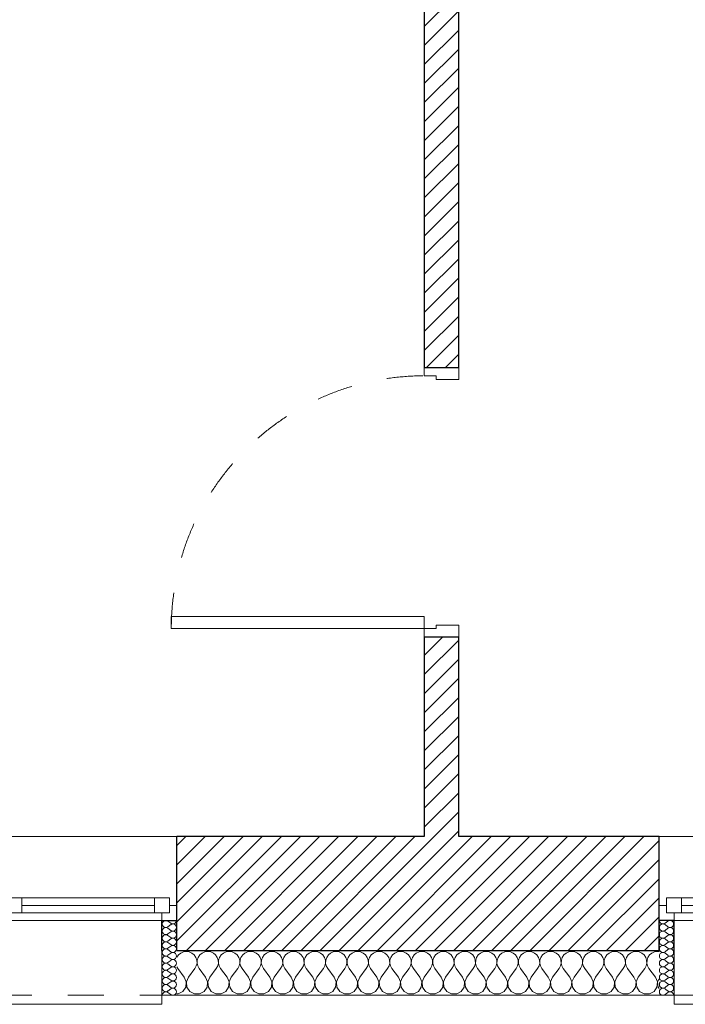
# Model space of a CAD drawing. Header units: millimetres. Extents: x 27262 to 215252, y 16288 to 306312.
# Tile 35 of 76: x 133977 to 135641, y 171393 to 173857. Entities that reach past the tile are written whole.
import ezdxf

# ---------------------------------------------------------------- set-up
doc = ezdxf.new("R2010")
doc.units = ezdxf.units.MM
doc.linetypes.add('Przerywana', pattern=[240, 120, -120])
for name, color, linetype in [('Drzwi ArchiCAD', 252, 'Continuous'), ('KR_INW', 252, 'Continuous'), ('Okna ArchiCADa', 252, 'Continuous')]:
    doc.layers.add(name, color=color, linetype=linetype)
for name, color, linetype, lineweight in [('Drzwi ArchiCAD_Nr_pióra__1', 252, 'Continuous', 13), ('Drzwi ArchiCAD_Nr_pióra__27', 252, 'Continuous', 25), ('KR_INW_Nr_pióra__101', 252, 'Continuous', 5), ('KR_INW_Nr_pióra__102', 252, 'Continuous', 5), ('KR_INW_Nr_pióra__27', 252, 'Continuous', 25), ('KR_INW_Nr_pióra__47', 252, 'Continuous', 15), ('Okna ArchiCADa_Nr_pióra__1', 252, 'Continuous', 13), ('Okna ArchiCADa_Nr_pióra__27', 252, 'Continuous', 25)]:
    doc.layers.add(name, color=color, linetype=linetype, lineweight=lineweight)
pattern_1 = [(45, (0, 0), (-31.819804, 31.819804), [])]

# ---------------------------------------------------------------- blocks, each defined once
blk = doc.blocks.new('*X198')
at = {"layer": 'KR_INW_Nr_pióra__102', "linetype": 'Continuous'}
for p, q in [((199490.2, 107000.2), (199481.2, 106996.2)), ((199500, 107001.6), (199490.2, 107000.2)), ((199509.8, 107000.2), (199500, 107001.6)), ((199518.8, 106996.2), (199509.8, 107000.2)), ((199561.7, 107000.2), (199552.7, 106996.2)), ((199571.4, 107001.6), (199561.7, 107000.2)), ((199581.2, 107000.2), (199571.4, 107001.6)), ((199590.2, 106996.2), (199581.2, 107000.2)), ((199633.1, 107000.2), (199624.1, 106996.2)), ((199642.9, 107001.6), (199633.1, 107000.2)), ((199652.6, 107000.2), (199642.9, 107001.6)), ((199661.6, 106996.2), (199652.6, 107000.2)), ((199704.5, 107000.2), (199695.5, 106996.2)), ((199714.3, 107001.6), (199704.5, 107000.2)), ((199724, 107000.2), (199714.3, 107001.6)), ((199733.1, 106996.2), (199724, 107000.2)), ((199776, 107000.2), (199766.9, 106996.2)), ((199785.7, 107001.6), (199776, 107000.2)), ((199795.5, 107000.2), (199785.7, 107001.6)), ((199804.5, 106996.2), (199795.5, 107000.2)), ((199847.4, 107000.2), (199838.4, 106996.2)), ((199857.1, 107001.6), (199847.4, 107000.2)), ((199866.9, 107000.2), (199857.1, 107001.6)), ((199875.9, 106996.2), (199866.9, 107000.2)), ((199918.8, 107000.2), (199909.8, 106996.2)), ((199928.6, 107001.6), (199918.8, 107000.2)), ((199938.3, 107000.2), (199928.6, 107001.6)), ((199947.3, 106996.2), (199938.3, 107000.2)), ((199990.2, 107000.2), (199981.2, 106996.2)), ((200000, 107001.6), (199990.2, 107000.2)), ((200009.8, 107000.2), (200000, 107001.6)), ((200018.8, 106996.2), (200009.8, 107000.2)), ((200061.7, 107000.2), (200052.7, 106996.2)), ((200071.4, 107001.6), (200061.7, 107000.2)), ((200081.2, 107000.2), (200071.4, 107001.6)), ((200090.2, 106996.2), (200081.2, 107000.2)), ((200133.1, 107000.2), (200124.1, 106996.2)), ((200142.9, 107001.6), (200133.1, 107000.2)), ((200152.6, 107000.2), (200142.9, 107001.6)), ((200161.6, 106996.2), (200152.6, 107000.2)), ((200204.5, 107000.2), (200195.5, 106996.2)), ((200214.3, 107001.6), (200204.5, 107000.2)), ((200224, 107000.2), (200214.3, 107001.6)), ((200233.1, 106996.2), (200224, 107000.2)), ((200276, 107000.2), (200266.9, 106996.2)), ((200285.7, 107001.6), (200276, 107000.2)), ((200295.5, 107000.2), (200285.7, 107001.6)), ((200304.5, 106996.2), (200295.5, 107000.2)), ((200347.4, 107000.2), (200338.4, 106996.2)), ((200357.1, 107001.6), (200347.4, 107000.2)), ((200366.9, 107000.2), (200357.1, 107001.6)), ((200375.9, 106996.2), (200366.9, 107000.2)), ((200418.8, 107000.2), (200409.8, 106996.2)), ((200428.6, 107001.6), (200418.8, 107000.2)), ((200438.3, 107000.2), (200428.6, 107001.6)), ((200447.3, 106996.2), (200438.3, 107000.2)), ((200490.2, 107000.2), (200481.2, 106996.2)), ((200500, 107001.6), (200490.2, 107000.2)), ((200509.8, 107000.2), (200500, 107001.6)), ((200518.8, 106996.2), (200509.8, 107000.2)), ((200561.7, 107000.2), (200552.7, 106996.2)), ((200571.4, 107001.6), (200561.7, 107000.2)), ((200581.2, 107000.2), (200571.4, 107001.6)), ((200590.2, 106996.2), (200581.2, 107000.2)), ((200633.1, 107000.2), (200624.1, 106996.2)), ((200642.9, 107001.6), (200633.1, 107000.2)), ((200652.6, 107000.2), (200642.9, 107001.6)), ((200661.6, 106996.2), (200652.6, 107000.2)), ((200704.5, 107000.2), (200695.5, 106996.2)), ((200714.3, 107001.6), (200704.5, 107000.2)), ((200724, 107000.2), (200714.3, 107001.6)), ((200733.1, 106996.2), (200724, 107000.2)), ((200776, 107000.2), (200766.9, 106996.2)), ((200785.7, 107001.6), (200776, 107000.2)), ((200795.5, 107000.2), (200785.7, 107001.6)), ((200804.5, 106996.2), (200795.5, 107000.2)), ((200847.4, 107000.2), (200838.4, 106996.2)), ((200857.1, 107001.6), (200847.4, 107000.2)), ((200866.9, 107000.2), (200857.1, 107001.6)), ((200875.9, 106996.2), (200866.9, 107000.2)), ((200918.8, 107000.2), (200909.8, 106996.2)), ((200928.6, 107001.6), (200918.8, 107000.2)), ((200938.3, 107000.2), (200928.6, 107001.6)), ((200947.3, 106996.2), (200938.3, 107000.2)), ((200990.2, 107000.2), (200981.2, 106996.2)), ((201000, 107001.6), (200990.2, 107000.2)), ((201009.8, 107000.2), (201000, 107001.6)), ((201018.8, 106996.2), (201009.8, 107000.2)), ((201061.7, 107000.2), (201052.7, 106996.2)), ((201071.4, 107001.6), (201061.7, 107000.2)), ((201076.3, 107000.9), (201071.4, 107001.6)), ((199473.6, 106989.9), (199468.3, 106982.2)), ((199481.2, 106996.2), (199473.6, 106989.9)), ((199526.4, 106989.9), (199518.8, 106996.2)), ((199531.9, 106981.8), (199526.4, 106989.9)), ((199535.1, 106972.5), (199531.9, 106981.8)), ((199535.6, 106962.6), (199535.1, 106972.5)), ((199536.3, 106972.5), (199535.9, 106962.6)), ((199539.5, 106981.8), (199536.3, 106972.5)), ((199545.1, 106989.9), (199539.5, 106981.8)), ((199552.7, 106996.2), (199545.1, 106989.9)), ((199597.8, 106989.9), (199590.2, 106996.2)), ((199603.4, 106981.8), (199597.8, 106989.9)), ((199606.5, 106972.5), (199603.4, 106981.8)), ((199607, 106962.6), (199606.5, 106972.5)), ((199607.8, 106972.5), (199607.3, 106962.6)), ((199610.9, 106981.8), (199607.8, 106972.5)), ((199616.5, 106989.9), (199610.9, 106981.8)), ((199624.1, 106996.2), (199616.5, 106989.9)), ((199669.2, 106989.9), (199661.6, 106996.2)), ((199674.8, 106981.8), (199669.2, 106989.9)), ((199677.9, 106972.5), (199674.8, 106981.8)), ((199678.4, 106962.6), (199677.9, 106972.5)), ((199679.2, 106972.5), (199678.7, 106962.6)), ((199682.3, 106981.8), (199679.2, 106972.5)), ((199687.9, 106989.9), (199682.3, 106981.8)), ((199695.5, 106996.2), (199687.9, 106989.9)), ((199740.6, 106989.9), (199733.1, 106996.2)), ((199746.2, 106981.8), (199740.6, 106989.9)), ((199749.4, 106972.5), (199746.2, 106981.8)), ((199749.9, 106962.6), (199749.4, 106972.5)), ((199750.6, 106972.5), (199750.1, 106962.6)), ((199753.8, 106981.8), (199750.6, 106972.5)), ((199759.4, 106989.9), (199753.8, 106981.8)), ((199766.9, 106996.2), (199759.4, 106989.9)), ((199812.1, 106989.9), (199804.5, 106996.2)), ((199817.7, 106981.8), (199812.1, 106989.9)), ((199820.8, 106972.5), (199817.7, 106981.8)), ((199821.3, 106962.6), (199820.8, 106972.5)), ((199822.1, 106972.5), (199821.6, 106962.6)), ((199825.2, 106981.8), (199822.1, 106972.5)), ((199830.8, 106989.9), (199825.2, 106981.8)), ((199838.4, 106996.2), (199830.8, 106989.9)), ((199883.5, 106989.9), (199875.9, 106996.2)), ((199889.1, 106981.8), (199883.5, 106989.9)), ((199892.2, 106972.5), (199889.1, 106981.8)), ((199892.7, 106962.6), (199892.2, 106972.5)), ((199893.5, 106972.5), (199893, 106962.6)), ((199896.6, 106981.8), (199893.5, 106972.5)), ((199902.2, 106989.9), (199896.6, 106981.8)), ((199909.8, 106996.2), (199902.2, 106989.9)), ((199954.9, 106989.9), (199947.3, 106996.2)), ((199960.5, 106981.8), (199954.9, 106989.9)), ((199963.7, 106972.5), (199960.5, 106981.8)), ((199964.1, 106962.6), (199963.7, 106972.5)), ((199964.9, 106972.5), (199964.4, 106962.6)), ((199968.1, 106981.8), (199964.9, 106972.5)), ((199973.6, 106989.9), (199968.1, 106981.8)), ((199981.2, 106996.2), (199973.6, 106989.9)), ((200026.4, 106989.9), (200018.8, 106996.2)), ((200031.9, 106981.8), (200026.4, 106989.9)), ((200035.1, 106972.5), (200031.9, 106981.8)), ((200035.6, 106962.6), (200035.1, 106972.5)), ((200036.3, 106972.5), (200035.9, 106962.6)), ((200039.5, 106981.8), (200036.3, 106972.5)), ((200045.1, 106989.9), (200039.5, 106981.8)), ((200052.7, 106996.2), (200045.1, 106989.9)), ((200097.8, 106989.9), (200090.2, 106996.2)), ((200103.4, 106981.8), (200097.8, 106989.9)), ((200106.5, 106972.5), (200103.4, 106981.8)), ((200107, 106962.6), (200106.5, 106972.5)), ((200107.8, 106972.5), (200107.3, 106962.6)), ((200110.9, 106981.8), (200107.8, 106972.5)), ((200116.5, 106989.9), (200110.9, 106981.8)), ((200124.1, 106996.2), (200116.5, 106989.9)), ((200169.2, 106989.9), (200161.6, 106996.2)), ((200174.8, 106981.8), (200169.2, 106989.9)), ((200177.9, 106972.5), (200174.8, 106981.8)), ((200178.4, 106962.6), (200177.9, 106972.5)), ((200179.2, 106972.5), (200178.7, 106962.6)), ((200182.3, 106981.8), (200179.2, 106972.5)), ((200187.9, 106989.9), (200182.3, 106981.8)), ((200195.5, 106996.2), (200187.9, 106989.9)), ((200240.6, 106989.9), (200233.1, 106996.2)), ((200246.2, 106981.8), (200240.6, 106989.9)), ((200249.4, 106972.5), (200246.2, 106981.8)), ((200249.9, 106962.6), (200249.4, 106972.5)), ((200250.6, 106972.5), (200250.1, 106962.6)), ((200253.8, 106981.8), (200250.6, 106972.5)), ((200259.4, 106989.9), (200253.8, 106981.8)), ((200266.9, 106996.2), (200259.4, 106989.9)), ((200312.1, 106989.9), (200304.5, 106996.2)), ((200317.7, 106981.8), (200312.1, 106989.9)), ((200320.8, 106972.5), (200317.7, 106981.8)), ((200321.3, 106962.6), (200320.8, 106972.5)), ((200322.1, 106972.5), (200321.6, 106962.6)), ((200325.2, 106981.8), (200322.1, 106972.5)), ((200330.8, 106989.9), (200325.2, 106981.8)), ((200338.4, 106996.2), (200330.8, 106989.9)), ((200383.5, 106989.9), (200375.9, 106996.2)), ((200389.1, 106981.8), (200383.5, 106989.9)), ((200392.2, 106972.5), (200389.1, 106981.8)), ((200392.7, 106962.6), (200392.2, 106972.5)), ((200393.5, 106972.5), (200393, 106962.6)), ((200396.6, 106981.8), (200393.5, 106972.5)), ((200402.2, 106989.9), (200396.6, 106981.8)), ((200409.8, 106996.2), (200402.2, 106989.9)), ((200454.9, 106989.9), (200447.3, 106996.2)), ((200460.5, 106981.8), (200454.9, 106989.9)), ((200463.7, 106972.5), (200460.5, 106981.8)), ((200464.1, 106962.6), (200463.7, 106972.5)), ((200464.9, 106972.5), (200464.4, 106962.6)), ((200468.1, 106981.8), (200464.9, 106972.5)), ((200473.6, 106989.9), (200468.1, 106981.8)), ((200481.2, 106996.2), (200473.6, 106989.9)), ((200526.4, 106989.9), (200518.8, 106996.2)), ((200531.9, 106981.8), (200526.4, 106989.9)), ((200535.1, 106972.5), (200531.9, 106981.8)), ((200535.6, 106962.6), (200535.1, 106972.5)), ((200536.3, 106972.5), (200535.9, 106962.6)), ((200539.5, 106981.8), (200536.3, 106972.5)), ((200545.1, 106989.9), (200539.5, 106981.8)), ((200552.7, 106996.2), (200545.1, 106989.9)), ((200597.8, 106989.9), (200590.2, 106996.2)), ((200603.4, 106981.8), (200597.8, 106989.9)), ((200606.5, 106972.5), (200603.4, 106981.8)), ((200607, 106962.6), (200606.5, 106972.5)), ((200607.8, 106972.5), (200607.3, 106962.6)), ((200610.9, 106981.8), (200607.8, 106972.5)), ((200616.5, 106989.9), (200610.9, 106981.8)), ((200624.1, 106996.2), (200616.5, 106989.9)), ((200669.2, 106989.9), (200661.6, 106996.2)), ((200674.8, 106981.8), (200669.2, 106989.9)), ((200677.9, 106972.5), (200674.8, 106981.8)), ((200678.4, 106962.6), (200677.9, 106972.5)), ((200679.2, 106972.5), (200678.7, 106962.6)), ((200682.3, 106981.8), (200679.2, 106972.5)), ((200687.9, 106989.9), (200682.3, 106981.8)), ((200695.5, 106996.2), (200687.9, 106989.9)), ((200740.6, 106989.9), (200733.1, 106996.2)), ((200746.2, 106981.8), (200740.6, 106989.9)), ((200749.4, 106972.5), (200746.2, 106981.8)), ((200749.9, 106962.6), (200749.4, 106972.5)), ((200750.6, 106972.5), (200750.1, 106962.6)), ((200753.8, 106981.8), (200750.6, 106972.5)), ((200759.4, 106989.9), (200753.8, 106981.8)), ((200766.9, 106996.2), (200759.4, 106989.9)), ((200812.1, 106989.9), (200804.5, 106996.2)), ((200817.7, 106981.8), (200812.1, 106989.9)), ((200820.8, 106972.5), (200817.7, 106981.8)), ((200821.3, 106962.6), (200820.8, 106972.5)), ((200822.1, 106972.5), (200821.6, 106962.6)), ((200825.2, 106981.8), (200822.1, 106972.5)), ((200830.8, 106989.9), (200825.2, 106981.8)), ((200838.4, 106996.2), (200830.8, 106989.9)), ((200883.5, 106989.9), (200875.9, 106996.2)), ((200889.1, 106981.8), (200883.5, 106989.9)), ((200892.2, 106972.5), (200889.1, 106981.8)), ((200892.7, 106962.6), (200892.2, 106972.5)), ((200893.5, 106972.5), (200893, 106962.6)), ((200896.6, 106981.8), (200893.5, 106972.5)), ((200902.2, 106989.9), (200896.6, 106981.8)), ((200909.8, 106996.2), (200902.2, 106989.9)), ((200954.9, 106989.9), (200947.3, 106996.2)), ((200960.5, 106981.8), (200954.9, 106989.9)), ((200963.7, 106972.5), (200960.5, 106981.8)), ((200964.1, 106962.6), (200963.7, 106972.5)), ((200964.9, 106972.5), (200964.4, 106962.6)), ((200968.1, 106981.8), (200964.9, 106972.5)), ((200973.6, 106989.9), (200968.1, 106981.8)), ((200981.2, 106996.2), (200973.6, 106989.9)), ((201026.4, 106989.9), (201018.8, 106996.2)), ((201031.9, 106981.8), (201026.4, 106989.9)), ((201035.1, 106972.5), (201031.9, 106981.8)), ((201035.6, 106962.6), (201035.1, 106972.5)), ((201036.3, 106972.5), (201035.9, 106962.6)), ((201039.5, 106981.8), (201036.3, 106972.5)), ((201045.1, 106989.9), (201039.5, 106981.8)), ((201052.7, 106996.2), (201045.1, 106989.9)), ((199468.3, 106950), (199471.4, 106944.4)), ((199492.9, 106915.9), (199471.4, 106944.4)), ((199507.1, 106915.9), (199528.6, 106944.4)), ((199528.6, 106944.4), (199533.3, 106953.1)), ((199533.3, 106953.1), (199535.6, 106962.6)), ((199535.9, 106962.6), (199538.1, 106953.1)), ((199538.1, 106953.1), (199542.9, 106944.4)), ((199564.3, 106915.9), (199542.9, 106944.4)), ((199578.6, 106915.9), (199600, 106944.4)), ((199600, 106944.4), (199604.8, 106953.1)), ((199604.8, 106953.1), (199607, 106962.6)), ((199607.3, 106962.6), (199609.5, 106953.1)), ((199609.5, 106953.1), (199614.3, 106944.4)), ((199635.7, 106915.9), (199614.3, 106944.4)), ((199650, 106915.9), (199671.4, 106944.4)), ((199671.4, 106944.4), (199676.2, 106953.1)), ((199676.2, 106953.1), (199678.4, 106962.6)), ((199678.7, 106962.6), (199680.9, 106953.1)), ((199680.9, 106953.1), (199685.7, 106944.4)), ((199707.1, 106915.9), (199685.7, 106944.4)), ((199721.4, 106915.9), (199742.9, 106944.4)), ((199742.9, 106944.4), (199747.6, 106953.1)), ((199747.6, 106953.1), (199749.9, 106962.6)), ((199750.1, 106962.6), (199752.4, 106953.1)), ((199752.4, 106953.1), (199757.1, 106944.4)), ((199778.6, 106915.9), (199757.1, 106944.4)), ((199792.9, 106915.9), (199814.3, 106944.4)), ((199814.3, 106944.4), (199819.1, 106953.1)), ((199819.1, 106953.1), (199821.3, 106962.6)), ((199821.6, 106962.6), (199823.8, 106953.1)), ((199823.8, 106953.1), (199828.6, 106944.4)), ((199850, 106915.9), (199828.6, 106944.4)), ((199864.3, 106915.9), (199885.7, 106944.4)), ((199885.7, 106944.4), (199890.5, 106953.1)), ((199890.5, 106953.1), (199892.7, 106962.6)), ((199893, 106962.6), (199895.2, 106953.1)), ((199895.2, 106953.1), (199900, 106944.4)), ((199921.4, 106915.9), (199900, 106944.4)), ((199935.7, 106915.9), (199957.1, 106944.4)), ((199957.1, 106944.4), (199961.9, 106953.1)), ((199961.9, 106953.1), (199964.1, 106962.6)), ((199964.4, 106962.6), (199966.7, 106953.1)), ((199966.7, 106953.1), (199971.4, 106944.4)), ((199992.9, 106915.9), (199971.4, 106944.4)), ((200007.1, 106915.9), (200028.6, 106944.4)), ((200028.6, 106944.4), (200033.3, 106953.1)), ((200033.3, 106953.1), (200035.6, 106962.6)), ((200035.9, 106962.6), (200038.1, 106953.1)), ((200038.1, 106953.1), (200042.9, 106944.4)), ((200064.3, 106915.9), (200042.9, 106944.4)), ((200078.6, 106915.9), (200100, 106944.4)), ((200100, 106944.4), (200104.8, 106953.1)), ((200104.8, 106953.1), (200107, 106962.6)), ((200107.3, 106962.6), (200109.5, 106953.1)), ((200109.5, 106953.1), (200114.3, 106944.4)), ((200135.7, 106915.9), (200114.3, 106944.4)), ((200150, 106915.9), (200171.4, 106944.4)), ((200171.4, 106944.4), (200176.2, 106953.1)), ((200176.2, 106953.1), (200178.4, 106962.6)), ((200178.7, 106962.6), (200180.9, 106953.1)), ((200180.9, 106953.1), (200185.7, 106944.4)), ((200207.1, 106915.9), (200185.7, 106944.4)), ((200221.4, 106915.9), (200242.9, 106944.4)), ((200242.9, 106944.4), (200247.6, 106953.1)), ((200247.6, 106953.1), (200249.9, 106962.6)), ((200250.1, 106962.6), (200252.4, 106953.1)), ((200252.4, 106953.1), (200257.1, 106944.4)), ((200278.6, 106915.9), (200257.1, 106944.4)), ((200292.9, 106915.9), (200314.3, 106944.4)), ((200314.3, 106944.4), (200319.1, 106953.1)), ((200319.1, 106953.1), (200321.3, 106962.6)), ((200321.6, 106962.6), (200323.8, 106953.1)), ((200323.8, 106953.1), (200328.6, 106944.4)), ((200350, 106915.9), (200328.6, 106944.4)), ((200364.3, 106915.9), (200385.7, 106944.4)), ((200385.7, 106944.4), (200390.5, 106953.1)), ((200390.5, 106953.1), (200392.7, 106962.6)), ((200393, 106962.6), (200395.2, 106953.1)), ((200395.2, 106953.1), (200400, 106944.4)), ((200421.4, 106915.9), (200400, 106944.4)), ((200435.7, 106915.9), (200457.1, 106944.4)), ((200457.1, 106944.4), (200461.9, 106953.1)), ((200461.9, 106953.1), (200464.1, 106962.6)), ((200464.4, 106962.6), (200466.7, 106953.1)), ((200466.7, 106953.1), (200471.4, 106944.4)), ((200492.9, 106915.9), (200471.4, 106944.4)), ((200507.1, 106915.9), (200528.6, 106944.4)), ((200528.6, 106944.4), (200533.3, 106953.1)), ((200533.3, 106953.1), (200535.6, 106962.6)), ((200535.9, 106962.6), (200538.1, 106953.1)), ((200538.1, 106953.1), (200542.9, 106944.4)), ((200564.3, 106915.9), (200542.9, 106944.4)), ((200578.6, 106915.9), (200600, 106944.4)), ((200600, 106944.4), (200604.8, 106953.1)), ((200604.8, 106953.1), (200607, 106962.6)), ((200607.3, 106962.6), (200609.5, 106953.1)), ((200609.5, 106953.1), (200614.3, 106944.4)), ((200635.7, 106915.9), (200614.3, 106944.4)), ((200650, 106915.9), (200671.4, 106944.4)), ((200671.4, 106944.4), (200676.2, 106953.1)), ((200676.2, 106953.1), (200678.4, 106962.6)), ((200678.7, 106962.6), (200680.9, 106953.1)), ((200680.9, 106953.1), (200685.7, 106944.4)), ((200707.1, 106915.9), (200685.7, 106944.4)), ((200721.4, 106915.9), (200742.9, 106944.4)), ((200742.9, 106944.4), (200747.6, 106953.1)), ((200747.6, 106953.1), (200749.9, 106962.6)), ((200750.1, 106962.6), (200752.4, 106953.1)), ((200752.4, 106953.1), (200757.1, 106944.4)), ((200778.6, 106915.9), (200757.1, 106944.4)), ((200792.9, 106915.9), (200814.3, 106944.4)), ((200814.3, 106944.4), (200819.1, 106953.1)), ((200819.1, 106953.1), (200821.3, 106962.6)), ((200821.6, 106962.6), (200823.8, 106953.1)), ((200823.8, 106953.1), (200828.6, 106944.4)), ((200850, 106915.9), (200828.6, 106944.4)), ((200864.3, 106915.9), (200885.7, 106944.4)), ((200885.7, 106944.4), (200890.5, 106953.1)), ((200890.5, 106953.1), (200892.7, 106962.6)), ((200893, 106962.6), (200895.2, 106953.1)), ((200895.2, 106953.1), (200900, 106944.4)), ((200921.4, 106915.9), (200900, 106944.4)), ((200935.7, 106915.9), (200957.1, 106944.4)), ((200957.1, 106944.4), (200961.9, 106953.1)), ((200961.9, 106953.1), (200964.1, 106962.6)), ((200964.4, 106962.6), (200966.7, 106953.1)), ((200966.7, 106953.1), (200971.4, 106944.4)), ((200992.9, 106915.9), (200971.4, 106944.4)), ((201007.1, 106915.9), (201028.6, 106944.4)), ((201028.6, 106944.4), (201033.3, 106953.1)), ((201033.3, 106953.1), (201035.6, 106962.6)), ((201035.9, 106962.6), (201038.1, 106953.1)), ((201038.1, 106953.1), (201042.9, 106944.4)), ((201064.3, 106915.9), (201042.9, 106944.4)), ((199499.6, 106899.8), (199492.9, 106915.9)), ((199507.1, 106915.9), (199500.4, 106899.8)), ((199571, 106899.8), (199564.3, 106915.9)), ((199578.6, 106915.9), (199571.8, 106899.8)), ((199642.4, 106899.8), (199635.7, 106915.9)), ((199650, 106915.9), (199643.3, 106899.8)), ((199713.9, 106899.8), (199707.1, 106915.9)), ((199721.4, 106915.9), (199714.7, 106899.8)), ((199785.3, 106899.8), (199778.6, 106915.9)), ((199792.9, 106915.9), (199786.1, 106899.8)), ((199856.7, 106899.8), (199850, 106915.9)), ((199864.3, 106915.9), (199857.6, 106899.8)), ((199928.2, 106899.8), (199921.4, 106915.9)), ((199935.7, 106915.9), (199929, 106899.8)), ((199999.6, 106899.8), (199992.9, 106915.9)), ((200007.1, 106915.9), (200000.4, 106899.8)), ((200071, 106899.8), (200064.3, 106915.9)), ((200078.6, 106915.9), (200071.8, 106899.8)), ((200142.4, 106899.8), (200135.7, 106915.9)), ((200150, 106915.9), (200143.3, 106899.8)), ((200213.9, 106899.8), (200207.1, 106915.9)), ((200221.4, 106915.9), (200214.7, 106899.8)), ((200285.3, 106899.8), (200278.6, 106915.9)), ((200292.9, 106915.9), (200286.1, 106899.8)), ((200356.7, 106899.8), (200350, 106915.9)), ((200364.3, 106915.9), (200357.6, 106899.8)), ((200428.2, 106899.8), (200421.4, 106915.9)), ((200435.7, 106915.9), (200429, 106899.8)), ((200499.6, 106899.8), (200492.9, 106915.9)), ((200507.1, 106915.9), (200500.4, 106899.8)), ((200571, 106899.8), (200564.3, 106915.9)), ((200578.6, 106915.9), (200571.8, 106899.8)), ((200642.4, 106899.8), (200635.7, 106915.9)), ((200650, 106915.9), (200643.3, 106899.8)), ((200713.9, 106899.8), (200707.1, 106915.9)), ((200721.4, 106915.9), (200714.7, 106899.8)), ((200785.3, 106899.8), (200778.6, 106915.9)), ((200792.9, 106915.9), (200786.1, 106899.8)), ((200856.7, 106899.8), (200850, 106915.9)), ((200864.3, 106915.9), (200857.6, 106899.8)), ((200928.2, 106899.8), (200921.4, 106915.9)), ((200935.7, 106915.9), (200929, 106899.8)), ((200999.6, 106899.8), (200992.9, 106915.9)), ((201007.1, 106915.9), (201000.4, 106899.8)), ((201071, 106899.8), (201064.3, 106915.9)), ((201076.3, 106910.5), (201071.8, 106899.8)), ((199473, 106859.8), (199488.3, 106868)), ((199488.3, 106868), (199497.9, 106882.5)), ((199497.9, 106882.5), (199499.6, 106899.8)), ((199500.4, 106899.8), (199502.1, 106882.5)), ((199502.1, 106882.5), (199511.7, 106868)), ((199511.7, 106868), (199527, 106859.8)), ((199544.4, 106859.8), (199559.7, 106868)), ((199559.7, 106868), (199569.4, 106882.5)), ((199569.4, 106882.5), (199571, 106899.8)), ((199571.8, 106899.8), (199573.5, 106882.5)), ((199573.5, 106882.5), (199583.1, 106868)), ((199583.1, 106868), (199598.4, 106859.8)), ((199615.8, 106859.8), (199631.2, 106868)), ((199631.2, 106868), (199640.8, 106882.5)), ((199640.8, 106882.5), (199642.4, 106899.8)), ((199643.3, 106899.8), (199644.9, 106882.5)), ((199644.9, 106882.5), (199654.5, 106868)), ((199654.5, 106868), (199669.9, 106859.8)), ((199687.3, 106859.8), (199702.6, 106868)), ((199702.6, 106868), (199712.2, 106882.5)), ((199712.2, 106882.5), (199713.9, 106899.8)), ((199714.7, 106899.8), (199716.3, 106882.5)), ((199716.3, 106882.5), (199726, 106868)), ((199726, 106868), (199741.3, 106859.8)), ((199758.7, 106859.8), (199774, 106868)), ((199774, 106868), (199783.7, 106882.5)), ((199783.7, 106882.5), (199785.3, 106899.8)), ((199786.1, 106899.8), (199787.8, 106882.5)), ((199787.8, 106882.5), (199797.4, 106868)), ((199797.4, 106868), (199812.7, 106859.8)), ((199830.1, 106859.8), (199845.5, 106868)), ((199845.5, 106868), (199855.1, 106882.5)), ((199855.1, 106882.5), (199856.7, 106899.8)), ((199857.6, 106899.8), (199859.2, 106882.5)), ((199859.2, 106882.5), (199868.8, 106868)), ((199868.8, 106868), (199884.2, 106859.8)), ((199901.6, 106859.8), (199916.9, 106868)), ((199916.9, 106868), (199926.5, 106882.5)), ((199926.5, 106882.5), (199928.2, 106899.8)), ((199929, 106899.8), (199930.6, 106882.5)), ((199930.6, 106882.5), (199940.3, 106868)), ((199940.3, 106868), (199955.6, 106859.8)), ((199973, 106859.8), (199988.3, 106868)), ((199988.3, 106868), (199997.9, 106882.5)), ((199997.9, 106882.5), (199999.6, 106899.8)), ((200000.4, 106899.8), (200002.1, 106882.5)), ((200002.1, 106882.5), (200011.7, 106868)), ((200011.7, 106868), (200027, 106859.8)), ((200044.4, 106859.8), (200059.7, 106868)), ((200059.7, 106868), (200069.4, 106882.5)), ((200069.4, 106882.5), (200071, 106899.8)), ((200071.8, 106899.8), (200073.5, 106882.5)), ((200073.5, 106882.5), (200083.1, 106868)), ((200083.1, 106868), (200098.4, 106859.8)), ((200115.8, 106859.8), (200131.2, 106868)), ((200131.2, 106868), (200140.8, 106882.5)), ((200140.8, 106882.5), (200142.4, 106899.8)), ((200143.3, 106899.8), (200144.9, 106882.5)), ((200144.9, 106882.5), (200154.5, 106868)), ((200154.5, 106868), (200169.9, 106859.8)), ((200187.3, 106859.8), (200202.6, 106868)), ((200202.6, 106868), (200212.2, 106882.5)), ((200212.2, 106882.5), (200213.9, 106899.8)), ((200214.7, 106899.8), (200216.3, 106882.5)), ((200216.3, 106882.5), (200226, 106868)), ((200226, 106868), (200241.3, 106859.8)), ((200258.7, 106859.8), (200274, 106868)), ((200274, 106868), (200283.7, 106882.5)), ((200283.7, 106882.5), (200285.3, 106899.8)), ((200286.1, 106899.8), (200287.8, 106882.5)), ((200287.8, 106882.5), (200297.4, 106868)), ((200297.4, 106868), (200312.7, 106859.8)), ((200330.1, 106859.8), (200345.5, 106868)), ((200345.5, 106868), (200355.1, 106882.5)), ((200355.1, 106882.5), (200356.7, 106899.8)), ((200357.6, 106899.8), (200359.2, 106882.5)), ((200359.2, 106882.5), (200368.8, 106868)), ((200368.8, 106868), (200384.2, 106859.8)), ((200401.6, 106859.8), (200416.9, 106868)), ((200416.9, 106868), (200426.5, 106882.5)), ((200426.5, 106882.5), (200428.2, 106899.8)), ((200429, 106899.8), (200430.6, 106882.5)), ((200430.6, 106882.5), (200440.3, 106868)), ((200440.3, 106868), (200455.6, 106859.8)), ((200473, 106859.8), (200488.3, 106868)), ((200488.3, 106868), (200497.9, 106882.5)), ((200497.9, 106882.5), (200499.6, 106899.8)), ((200500.4, 106899.8), (200502.1, 106882.5)), ((200502.1, 106882.5), (200511.7, 106868)), ((200511.7, 106868), (200527, 106859.8)), ((200544.4, 106859.8), (200559.7, 106868)), ((200559.7, 106868), (200569.4, 106882.5)), ((200569.4, 106882.5), (200571, 106899.8)), ((200571.8, 106899.8), (200573.5, 106882.5)), ((200573.5, 106882.5), (200583.1, 106868)), ((200583.1, 106868), (200598.4, 106859.8)), ((200615.8, 106859.8), (200631.2, 106868)), ((200631.2, 106868), (200640.8, 106882.5)), ((200640.8, 106882.5), (200642.4, 106899.8)), ((200643.3, 106899.8), (200644.9, 106882.5)), ((200644.9, 106882.5), (200654.5, 106868)), ((200654.5, 106868), (200669.9, 106859.8)), ((200687.3, 106859.8), (200702.6, 106868)), ((200702.6, 106868), (200712.2, 106882.5)), ((200712.2, 106882.5), (200713.9, 106899.8)), ((200714.7, 106899.8), (200716.3, 106882.5)), ((200716.3, 106882.5), (200726, 106868)), ((200726, 106868), (200741.3, 106859.8)), ((200758.7, 106859.8), (200774, 106868)), ((200774, 106868), (200783.7, 106882.5)), ((200783.7, 106882.5), (200785.3, 106899.8)), ((200786.1, 106899.8), (200787.8, 106882.5)), ((200787.8, 106882.5), (200797.4, 106868)), ((200797.4, 106868), (200812.7, 106859.8)), ((200830.1, 106859.8), (200845.5, 106868)), ((200845.5, 106868), (200855.1, 106882.5)), ((200855.1, 106882.5), (200856.7, 106899.8)), ((200857.6, 106899.8), (200859.2, 106882.5)), ((200859.2, 106882.5), (200868.8, 106868)), ((200868.8, 106868), (200884.2, 106859.8)), ((200901.6, 106859.8), (200916.9, 106868)), ((200916.9, 106868), (200926.5, 106882.5)), ((200926.5, 106882.5), (200928.2, 106899.8)), ((200929, 106899.8), (200930.6, 106882.5)), ((200930.6, 106882.5), (200940.3, 106868)), ((200940.3, 106868), (200955.6, 106859.8)), ((200973, 106859.8), (200988.3, 106868)), ((200988.3, 106868), (200997.9, 106882.5)), ((200997.9, 106882.5), (200999.6, 106899.8)), ((201000.4, 106899.8), (201002.1, 106882.5)), ((201002.1, 106882.5), (201011.7, 106868)), ((201011.7, 106868), (201027, 106859.8)), ((201044.4, 106859.8), (201059.7, 106868)), ((201059.7, 106868), (201069.4, 106882.5)), ((201069.4, 106882.5), (201071, 106899.8)), ((201071.8, 106899.8), (201073.5, 106882.5)), ((201073.5, 106882.5), (201076.3, 106878.2)), ((199468.3, 106859.8), (199473, 106859.8)), ((199527, 106859.8), (199544.4, 106859.8)), ((199598.4, 106859.8), (199615.8, 106859.8)), ((199669.9, 106859.8), (199687.3, 106859.8)), ((199741.3, 106859.8), (199758.7, 106859.8)), ((199812.7, 106859.8), (199830.1, 106859.8)), ((199884.2, 106859.8), (199901.6, 106859.8)), ((199955.6, 106859.8), (199973, 106859.8)), ((200027, 106859.8), (200044.4, 106859.8)), ((200098.4, 106859.8), (200115.8, 106859.8)), ((200169.9, 106859.8), (200187.3, 106859.8)), ((200241.3, 106859.8), (200258.7, 106859.8)), ((200312.7, 106859.8), (200330.1, 106859.8)), ((200384.2, 106859.8), (200401.6, 106859.8)), ((200455.6, 106859.8), (200473, 106859.8)), ((200527, 106859.8), (200544.4, 106859.8)), ((200598.4, 106859.8), (200615.8, 106859.8)), ((200669.9, 106859.8), (200687.3, 106859.8)), ((200741.3, 106859.8), (200758.7, 106859.8)), ((200812.7, 106859.8), (200830.1, 106859.8)), ((200884.2, 106859.8), (200901.6, 106859.8)), ((200955.6, 106859.8), (200973, 106859.8)), ((201027, 106859.8), (201044.4, 106859.8))]:
    blk.add_line(p, q, dxfattribs=at)
blk = doc.blocks.new('*X230')
at = {"layer": 'KR_INW_Nr_pióra__102', "linetype": 'Continuous'}
for p, q in [((199448.1, 107095.6), (199438.6, 107102.8)), ((199448.1, 107090.9), (199438.6, 107083.7)), ((199448.1, 107071.8), (199438.6, 107079)), ((199448.1, 107067), (199438.6, 107059.9)), ((199448.1, 107048), (199438.6, 107055.1)), ((199448.1, 107043.2), (199438.6, 107036.1)), ((199448.1, 107024.2), (199438.6, 107031.3)), ((199448.1, 107019.4), (199438.6, 107012.3)), ((199448.1, 107000.4), (199438.6, 107007.5)), ((199448.1, 106995.6), (199438.6, 106988.5)), ((199448.1, 106976.6), (199438.6, 106983.7)), ((199448.1, 106971.8), (199438.6, 106964.7)), ((199448.1, 106952.8), (199438.6, 106959.9)), ((199448.1, 106948), (199438.6, 106940.9)), ((199448.1, 106929), (199438.6, 106936.1)), ((199448.1, 106924.2), (199438.6, 106917)), ((199448.1, 106905.1), (199438.6, 106912.3)), ((199448.1, 106900.4), (199438.6, 106893.2)), ((199448.1, 106881.3), (199438.6, 106888.5)), ((199448.1, 106876.6), (199438.6, 106869.4)), ((199448.1, 106857.5), (199438.6, 106864.7))]:
    blk.add_line(p, q, dxfattribs=at)
for centre, start, end in [((199431.4, 107093.2), 53.1301, 180), ((199455.2, 107105.1), 233.1301, 0), ((199431.4, 107093.2), 180, 306.8699), ((199431.4, 107069.4), 53.1301, 180), ((199431.4, 107069.4), 180, 306.8699), ((199455.2, 107081.3), 233.1301, 126.8699), ((199455.2, 107057.5), 233.1301, 126.8699), ((199431.4, 107045.6), 53.1301, 180), ((199431.4, 107045.6), 180, 306.8699), ((199431.4, 107021.8), 53.1301, 180), ((199455.2, 107033.7), 233.1301, 126.8699), ((199431.4, 107021.8), 180, 306.8699), ((199431.4, 106998), 53.1301, 180), ((199455.2, 107009.9), 233.1301, 126.8699), ((199431.4, 106998), 180, 306.8699), ((199431.4, 106974.2), 53.1301, 180), ((199431.4, 106974.2), 180, 306.8699), ((199455.2, 106986.1), 233.1301, 126.8699), ((199455.2, 106962.3), 233.1301, 126.8699), ((199431.4, 106950.4), 53.1301, 180), ((199431.4, 106950.4), 180, 306.8699), ((199431.4, 106926.6), 53.1301, 180), ((199455.2, 106938.5), 233.1301, 126.8699), ((199431.4, 106926.6), 180, 306.8699), ((199431.4, 106902.8), 53.1301, 180), ((199431.4, 106902.8), 180, 306.8699), ((199455.2, 106914.7), 233.1301, 126.8699), ((199455.2, 106890.9), 233.1301, 126.8699), ((199431.4, 106879), 53.1301, 180), ((199431.4, 106879), 180, 306.8699), ((199455.2, 106867), 233.1301, 126.8699), ((199431.4, 106855.1), 53.1301, 180)]:
    blk.add_arc(centre, 11.9, start, end, dxfattribs=at)
blk = doc.blocks.new('*X231')
at = {"layer": 'KR_INW_Nr_pióra__102', "linetype": 'Continuous'}
for p, q in [((201096.5, 107095.6), (201106.1, 107102.8)), ((201096.5, 107090.9), (201106.1, 107083.7)), ((201096.5, 107071.8), (201106.1, 107079)), ((201096.5, 107067), (201106.1, 107059.9)), ((201096.5, 107048), (201106.1, 107055.1)), ((201096.5, 107043.2), (201106.1, 107036.1)), ((201096.5, 107024.2), (201106.1, 107031.3)), ((201096.5, 107019.4), (201106.1, 107012.3)), ((201096.5, 107000.4), (201106.1, 107007.5)), ((201096.5, 106995.6), (201106.1, 106988.5)), ((201096.5, 106976.6), (201106.1, 106983.7)), ((201096.5, 106971.8), (201106.1, 106964.7)), ((201096.5, 106952.8), (201106.1, 106959.9)), ((201096.5, 106948), (201106.1, 106940.9)), ((201096.5, 106929), (201106.1, 106936.1)), ((201096.5, 106924.2), (201106.1, 106917)), ((201096.5, 106905.1), (201106.1, 106912.3)), ((201096.5, 106900.4), (201106.1, 106893.2)), ((201096.5, 106881.3), (201106.1, 106888.5)), ((201096.5, 106876.6), (201106.1, 106869.4)), ((201096.5, 106857.5), (201106.1, 106864.7))]:
    blk.add_line(p, q, dxfattribs=at)
for centre, start, end in [((201089.4, 107105.1), 180, 306.8699), ((201113.2, 107093.2), 0, 126.8699), ((201089.4, 107081.3), 53.1301, 306.8699), ((201089.4, 107057.5), 53.1301, 306.8699), ((201113.2, 107093.2), 233.1301, 0), ((201113.2, 107069.4), 0, 126.8699), ((201113.2, 107069.4), 233.1301, 0), ((201089.4, 107033.7), 53.1301, 306.8699), ((201113.2, 107045.6), 0, 126.8699), ((201113.2, 107045.6), 233.1301, 0), ((201113.2, 107021.8), 0, 126.8699), ((201089.4, 107009.9), 53.1301, 306.8699), ((201113.2, 107021.8), 233.1301, 0), ((201113.2, 106998), 0, 126.8699), ((201089.4, 106986.1), 53.1301, 306.8699), ((201089.4, 106962.3), 53.1301, 306.8699), ((201113.2, 106998), 233.1301, 0), ((201113.2, 106974.2), 0, 126.8699), ((201113.2, 106974.2), 233.1301, 0), ((201089.4, 106938.5), 53.1301, 306.8699), ((201113.2, 106950.4), 0, 126.8699), ((201113.2, 106950.4), 233.1301, 0), ((201113.2, 106926.6), 0, 126.8699), ((201089.4, 106914.7), 53.1301, 306.8699), ((201089.4, 106890.9), 53.1301, 306.8699), ((201113.2, 106926.6), 233.1301, 0), ((201113.2, 106902.8), 0, 126.8699), ((201113.2, 106902.8), 233.1301, 0), ((201089.4, 106867), 53.1301, 306.8699), ((201113.2, 106879), 0, 126.8699), ((201113.2, 106879), 233.1301, 0), ((201113.2, 106855.1), 0, 126.8699)]:
    blk.add_arc(centre, 11.9, start, end, dxfattribs=at)
blk = doc.blocks.new('Okno dwuskrzydłowe 19_6')
at = {"layer": 'Okna ArchiCADa_Nr_pióra__1', "linetype": 'Continuous'}
for p, q in [((-566.8, 230), (566.8, 230)), ((-566.8, 0), (-541.8, 0)), ((-541.8, 25), (-491.8, 25)), ((-541.8, -25), (-541.8, 25)), ((-541.8, 0), (-541.8, -25)), ((-491.8, 25), (-50, 25)), ((-491.8, 25), (-491.8, -25)), ((-491.8, 25), (-50, 25)), ((-491.8, 0), (-50, 0)), ((-50, -25), (-50, 25)), ((-50, 25), (0, 25)), ((0, 25), (0, -25)), ((0, 25), (50, 25)), ((0, -25), (0, 25)), ((50, 25), (491.8, 25)), ((50, 25), (50, -25)), ((50, 25), (491.8, 25)), ((50, 0), (491.8, 0)), ((491.8, -25), (491.8, 25)), ((491.8, 25), (541.8, 25)), ((541.8, 25), (541.8, -25)), ((541.8, -25), (541.8, 0)), ((541.8, 0), (566.8, 0)), ((-541.8, -25), (-516.8, -25)), ((-491.8, -25), (-541.8, -25)), ((-516.8, -25), (-516.8, -50)), ((-50, -25), (-491.8, -25)), ((0, -25), (-50, -25)), ((50, -25), (0, -25)), ((491.8, -25), (50, -25)), ((541.8, -25), (491.8, -25)), ((516.8, -50), (516.8, -25)), ((516.8, -25), (541.8, -25)), ((-516.8, -50), (-566.8, -50)), ((0, -50), (-516.8, -50)), ((516.8, -50), (0, -50)), ((566.8, -50), (516.8, -50)), ((-516.8, -300), (-516.8, -330)), ((516.8, -330), (516.8, -300)), ((-516.8, -330), (516.8, -330))]:
    blk.add_line(p, q, dxfattribs=at)
at = {"layer": 'Okna ArchiCADa_Nr_pióra__1', "linetype": 'Przerywana'}
blk.add_line((-516.8, -300), (516.8, -300), dxfattribs=at)
at = {"layer": 'Okna ArchiCADa_Nr_pióra__27', "linetype": 'Continuous'}
for p, q in [((-566.8, -50), (-566.8, 0)), ((566.8, -50), (566.8, 0)), ((-516.8, -50), (-566.8, -50)), ((516.8, -50), (566.8, -50))]:
    blk.add_line(p, q, dxfattribs=at)
blk = doc.blocks.new('Ściana_4', base_point=(179075.1, 106855.1))
at = {"layer": 'KR_INW_Nr_pióra__101', "linetype": 'Continuous'}
h = blk.add_hatch(dxfattribs=at)
h.set_pattern_fill('CEGŁA_LICÓWKA', color=256, style=0, pattern_type=2)
h.set_pattern_definition(pattern_1)
h.paths.add_polyline_path([(199468.3, 107155.1), (199468.3, 107105.1), (199468.3, 107005.1), (201076.3, 107005.1), (201076.3, 107105.1), (201076.3, 107155.1), (201076.3, 107385.1), (199468.3, 107385.1)])
at = {"layer": 'KR_INW_Nr_pióra__27', "linetype": 'Continuous'}
for p, q in [((199468.3, 107155.1), (199468.3, 107385.1)), ((201076.3, 107155.1), (201076.3, 107385.1)), ((199468.3, 107105.1), (199468.3, 107155.1)), ((201076.3, 107105.1), (201076.3, 107155.1)), ((199418.3, 107005.1), (199418.3, 107105.1)), ((199418.3, 107105.1), (199468.3, 107105.1)), ((199468.3, 107005.1), (199468.3, 107105.1)), ((201076.3, 107005.1), (201076.3, 107105.1)), ((201126.3, 107105.1), (201076.3, 107105.1)), ((201126.3, 107005.1), (201126.3, 107105.1)), ((199468.3, 107005.1), (201076.3, 107005.1))]:
    blk.add_line(p, q, dxfattribs=at)
at = {"layer": 'KR_INW_Nr_pióra__27', "linetype": 'Continuous', "flags": 128}
for points in [[(200293.6, 107385.1), (199468.3, 107385.1)], [(201076.3, 107385.1), (200408.6, 107385.1)]]:
    blk.add_lwpolyline(points, dxfattribs=at)
at = {"layer": 'KR_INW_Nr_pióra__47', "linetype": 'Continuous'}
for p, q in [((199468.3, 107105.1), (199418.3, 107105.1)), ((199418.3, 107105.1), (199418.3, 106855.1)), ((201076.3, 107105.1), (201126.3, 107105.1)), ((201126.3, 107105.1), (201126.3, 106855.1)), ((199418.3, 106855.1), (199418.3, 107005.1)), ((201126.3, 106855.1), (201126.3, 107005.1)), ((199468.3, 106855.1), (199418.3, 106855.1)), ((201076.3, 106855.1), (201126.3, 106855.1))]:
    blk.add_line(p, q, dxfattribs=at)
at = {"layer": 'KR_INW_Nr_pióra__47', "linetype": 'Continuous', "flags": 128}
blk.add_lwpolyline([(199468.3, 106855.1), (201076.3, 106855.1)], dxfattribs=at)
at = {"layer": 'KR_INW'}
for name in ['*X230', '*X231', '*X198']:
    blk.add_blockref(name, (0, 0), dxfattribs=at)
at = {"layer": 'Okna ArchiCADa', "color": 21, "linetype": 'Continuous', "lineweight": 13, "true_color": 0xff9955, "zscale": 1000}
for p in [(198901.6, 107155.1), (201643.1, 107155.1)]:
    blk.add_blockref('Okno dwuskrzydłowe 19_6', p, dxfattribs=at)
blk = doc.blocks.new('Drzwi 19_29')
at = {"layer": 'Drzwi ArchiCAD_Nr_pióra__1', "linetype": 'Continuous'}
for p, q in [((381.9, 0), (381.9, 843.7)), ((381.9, 843.7), (421.9, 843.7)), ((421.9, 843.7), (421.9, 0)), ((-421.9, 0), (-449.9, 0)), ((-449.9, 0), (-449.9, -115)), ((-421.9, -40), (-421.9, 0)), ((421.9, 0), (381.9, 0)), ((449.9, 0), (421.9, 0)), ((421.9, 0), (421.9, -40)), ((449.9, -115), (449.9, 0)), ((-409.9, -40), (-421.9, -40)), ((-409.9, -115), (-409.9, -40)), ((421.9, -40), (409.9, -40)), ((409.9, -40), (409.9, -115)), ((-449.9, -115), (-409.9, -115)), ((409.9, -115), (449.9, -115))]:
    blk.add_line(p, q, dxfattribs=at)
at = {"layer": 'Drzwi ArchiCAD_Nr_pióra__1', "linetype": 'Przerywana'}
blk.add_arc((421.9, 0), 843.7, 90, 180, dxfattribs=at)
at = {"layer": 'Drzwi ArchiCAD_Nr_pióra__27', "linetype": 'Continuous'}
for p, q in [((-449.9, 0), (-449.9, -115)), ((449.9, 0), (449.9, -115))]:
    blk.add_line(p, q, dxfattribs=at)
blk = doc.blocks.new('Ściana_91', base_point=(200293.6, 113397.6))
at = {"layer": 'KR_INW_Nr_pióra__101', "linetype": 'Continuous'}
h = blk.add_hatch(dxfattribs=at)
h.set_pattern_fill('CEGŁA_LICÓWKA', color=256, style=0, pattern_type=2)
h.set_pattern_definition(pattern_1)
h.paths.add_polyline_path([(200293.6, 112967.6), (200293.6, 108950.9), (200408.6, 108950.9), (200408.6, 112967.6)])
h = blk.add_hatch(dxfattribs=at)
h.set_pattern_fill('CEGŁA_LICÓWKA', color=256, style=0, pattern_type=2)
h.set_pattern_definition(pattern_1)
h.paths.add_polyline_path([(200293.6, 107385.1), (200408.6, 107385.1), (200408.6, 108051.2), (200293.6, 108051.2)])
at = {"layer": 'KR_INW_Nr_pióra__27', "linetype": 'Continuous'}
for p, q in [((200293.6, 108950.9), (200408.6, 108950.9)), ((200293.6, 108051.2), (200408.6, 108051.2))]:
    blk.add_line(p, q, dxfattribs=at)
at = {"layer": 'KR_INW_Nr_pióra__27', "linetype": 'Continuous', "flags": 128}
for points in [[(200293.6, 112967.6), (200293.6, 108950.9)], [(200408.6, 108950.9), (200408.6, 111632.9)], [(200293.6, 108051.2), (200293.6, 107385.1)], [(200408.6, 107385.1), (200408.6, 108051.2)]]:
    blk.add_lwpolyline(points, dxfattribs=at)
at = {"layer": 'Drzwi ArchiCAD', "linetype": 'Continuous', "xscale": -1, "zscale": 1000, "rotation": 90}
blk.add_blockref('Drzwi 19_29', (200293.6, 108501), dxfattribs=at)

msp = doc.modelspace()

# ---------------------------------------------------------------- block references
at = {"layer": 'KR_INW', "color": 252, "xscale": 0.75, "yscale": 0.75, "zscale": 0.75}
msp.add_blockref('Ściana_91', (134988.7, 176322), dxfattribs=at)
at = {"layer": 'KR_INW', "xscale": 0.75, "yscale": 0.75, "zscale": 0.75}
msp.add_blockref('Ściana_4', (119074.8, 171415.2), dxfattribs=at)

doc.saveas('drawing.dxf')
